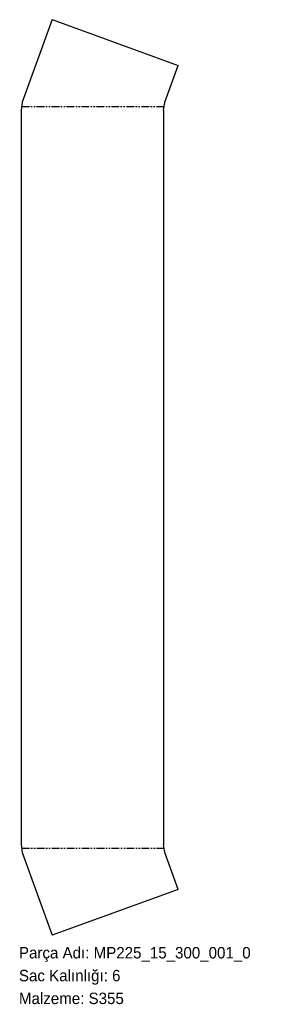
# Model space of a CAD drawing. Header units: millimetres. Extents: x 1 to 260, y -72 to 963.
import ezdxf

# ---------------------------------------------------------------- set-up
doc = ezdxf.new("R2010")
doc.units = ezdxf.units.MM
for name, pattern in [('SLD-İki-Kısa-Kesik-Çizgili-Uzun-Kesik-Çizgi', [15.748, 8.128, -1.524, 1.524, -1.524, 1.524, -1.524]), ('SLD-Katı', [0]), ('SLD-Sürekli', [0])]:
    doc.linetypes.add(name, pattern=pattern)
doc.layers.add('METIN', color=96, linetype='SLD-Katı')
doc.styles.add('SLDTEXTSTYLE0', font='ARIAL.TTF', dxfattribs={"width": 0.948, "bigfont": 'bigfont'})
doc.styles.add('SLDTEXTSTYLE1', font='ARIAL.TTF', dxfattribs={"width": 0.948})

msp = doc.modelspace()

# ---------------------------------------------------------------- linework, layer by layer
at = {"color": 7, "linetype": 'SLD-Sürekli', "lineweight": 25}
for p, q in [((35, 963.2), (3.4, 876.3)), ((35, 963.2), (167.5, 914.9)), ((153.4, 876.3), (167.5, 914.9)), ((3.4, 876.3), (2.3, 867.8)), ((152.3, 867.8), (153.4, 876.3)), ((2.3, 867.8), (2.3, 95.8)), ((152.3, 867.8), (152.3, 95.8)), ((2.3, 95.8), (3.4, 87.3)), ((153.4, 87.3), (152.3, 95.8)), ((3.4, 87.3), (35, 0.4)), ((167.5, 48.6), (153.4, 87.3)), ((167.5, 48.6), (35, 0.4))]:
    msp.add_line(p, q, dxfattribs=at)
at = {"color": 7, "linetype": 'SLD-İki-Kısa-Kesik-Çizgili-Uzun-Kesik-Çizgi'}
for p, q in [((2.9, 872), (152.9, 872)), ((152.9, 91.5), (2.9, 91.5))]:
    msp.add_line(p, q, dxfattribs=at)

# ---------------------------------------------------------------- texts
at = {"layer": 'METIN', "char_height": 12, "attachment_point": 1}
for s, insert, style in [('Parça Adı: MP225_15_300_001_0', (0, -12), 'SLDTEXTSTYLE0'), ('Sac Kalınlığı: 6', (0, -36), 'SLDTEXTSTYLE0'), ('Malzeme: S355', (0, -60), 'SLDTEXTSTYLE1')]:
    msp.add_mtext(s, dxfattribs=dict(at, insert=insert, style=style))

doc.saveas('drawing.dxf')
